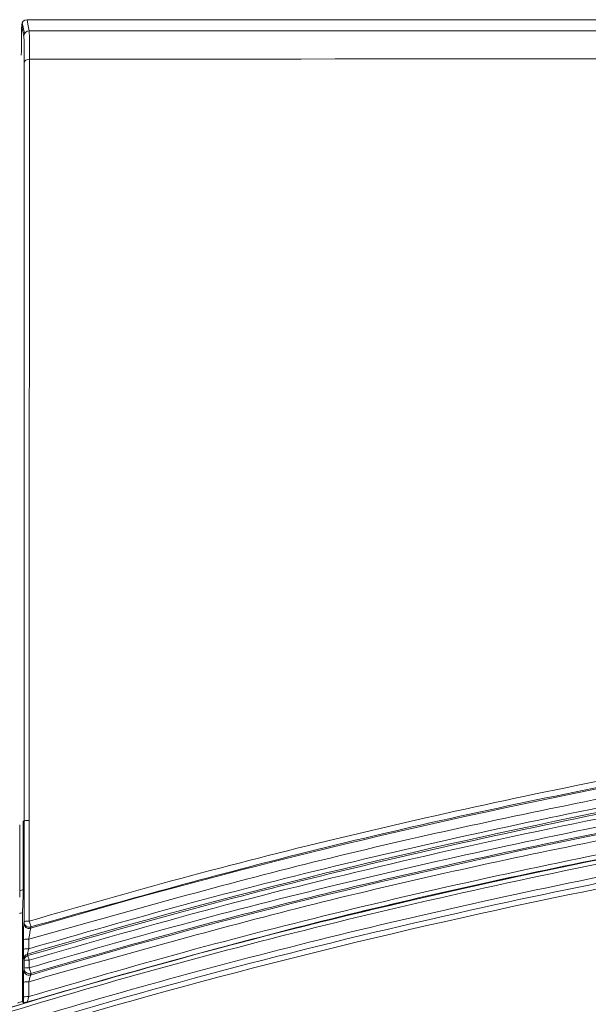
# Model space of a CAD drawing. Extents: x 4615668 to 9294084, y 16339 to 10688993.
# Tile 113 of 256: x 4720898.21 to 4720901, y 5342606.81 to 5342611.65. Entities that reach past the tile are written whole.
import ezdxf

# ---------------------------------------------------------------- set-up
doc = ezdxf.new("R2010")
doc.units = 0
doc.header["$MEASUREMENT"] = 0
doc.layers.add('WM_KLIM_urządzenia', color=3, linetype='Continuous', lineweight=13)
doc.layers.add('Wymiat 100', color=251, linetype='Continuous', lineweight=5)

# ---------------------------------------------------------------- blocks, each defined once
blk = doc.blocks.new('G$C189976BA')
at = {"layer": 'WM_KLIM_urządzenia', "linetype": 'Continuous'}
for p, q in [((20.1814, 83.3239), (20.1916, 83.2691)), ((63.1414, 83.3381), (20.2047, 83.3381)), ((20.19, 81.1257), (20.1902, 79.3823)), ((20.1862, 79.3818), (20.19, 79.3818)), ((20.1904, 78.8855), (20.1904, 79.3825)), ((20.1926, 78.8646), (20.1938, 78.8711)), ((20.1878, 78.796), (20.1878, 78.749)), ((20.1897, 78.6928), (20.1882, 78.7007)), ((20.1901, 78.6553), (20.1901, 78.6933)), ((20.1902, 78.7106), (20.1917, 78.7028)), ((20.1884, 78.6474), (20.1897, 78.6548)), ((20.1923, 78.6337), (20.1936, 78.641)), ((20.1878, 78.586), (20.1878, 78.5136))]:
    blk.add_line(p, q, dxfattribs=at)
at = {"layer": 'WM_KLIM_urządzenia', "linetype": 'Continuous', "extrusion": (0, 0, -1)}
blk.add_ellipse((20.2047, 83.3117), major_axis=(0.0048, -0.026), ratio=0.996064, start_param=1.768986, end_param=3.324723, dxfattribs=at)
at = {"layer": 'WM_KLIM_urządzenia', "linetype": 'Continuous'}
for centre, major_axis, ratio, start_param, end_param in [((20.2149, 83.2569), (0.0259, 0.0048), 0.996064, 1.387666, 2.943402), ((20.2172, 83.1273), (0.0263, 0), 0.596647, 1.571425, 3.119844), ((20.2163, 79.3817), (0.0263, 0), 0.146531, 1.58388, 3.123942), ((20.2163, 78.8848), (0.0263, 0), 0.130059, 1.584928, 3.12399), ((20.2163, 78.8848), (-0.0075, 0.0252), 0.023559, 3.228883, 4.841455), ((20.215, 78.8783), (0.0259, -0.0047), 0.995215, 3.321173, 5.181446), ((20.2163, 78.8848), (0.0259, -0.0047), 0.995216, 3.321181, 5.181352), ((20.2138, 78.796), (0.0263, 0), 0.124471, 1.584812, 3.124003), ((20.2137, 78.7484), (0.0263, 0), 0.122895, 1.584916, 3.124006), ((20.2145, 78.7006), (-0.0258, -0.0052), 0.996163, 4.802627, 6.08241), ((20.216, 78.6927), (-0.0258, -0.0052), 0.996163, 4.802652, 6.08241), ((20.216, 78.6927), (-0.0263, 0), 0.120525, 4.726917, 6.265604), ((20.216, 78.6927), (-0.0075, 0.0252), 0.020728, 4.832304, 6.1959), ((20.2147, 78.6474), (-0.0259, 0.0047), 0.995209, 0.179466, 2.041091), ((20.216, 78.6548), (-0.0263, 0), 0.119323, 4.726998, 6.265606), ((20.216, 78.6548), (-0.0259, 0.0047), 0.99521, 0.179476, 2.040985), ((20.216, 78.6548), (-0.0075, 0.0252), 0.020217, 3.228877, 4.831182), ((20.2137, 78.5859), (-0.0263, 0), 0.117754, 4.726864, 6.26561), ((20.2137, 78.5131), (-0.0263, 0), 0.115565, 4.727024, 6.265614)]:
    blk.add_ellipse(centre, major_axis=major_axis, ratio=ratio, start_param=start_param, end_param=end_param, dxfattribs=at)
for points in [[(20.1784, 83.3121), (20.1778, 83.2625), (20.1771, 83.2129), (20.1764, 83.1633)], [(20.1862, 79.0433), (20.1862, 79.1562), (20.1862, 79.269), (20.1862, 79.3818)], [(20.1862, 79.0433), (20.1804, 79.0418), (20.1745, 79.0402), (20.1687, 79.0386)], [(20.1862, 79.0433), (20.1851, 79.0057), (20.1839, 78.9681), (20.1827, 78.9305)], [(20.1827, 78.9305), (20.1774, 78.929), (20.1721, 78.9275), (20.1669, 78.926)], [(20.1887, 78.8783), (20.1891, 78.8805), (20.1895, 78.8827), (20.1899, 78.8849)], [(20.1874, 78.7485), (20.1874, 78.7643), (20.1874, 78.7802), (20.1874, 78.796)], [(20.2134, 78.7993), (20.2134, 78.7834), (20.2134, 78.7675), (20.2134, 78.7516)], [(20.1897, 78.6548), (20.1897, 78.6675), (20.1897, 78.6801), (20.1897, 78.6928)], [(20.2157, 78.6959), (20.2156, 78.6832), (20.2156, 78.6706), (20.2156, 78.6579)], [(20.1874, 78.5131), (20.1874, 78.5374), (20.1874, 78.5617), (20.1874, 78.586)], [(20.1827, 78.4913), (20.1745, 78.4888), (20.1663, 78.4863), (20.1581, 78.4839)]]:
    blk.add_open_spline(points, degree=3, dxfattribs=at)
for points, knots in [([(20.1886, 83.2573), (20.1883, 83.2588), (20.188, 83.2603), (20.1866, 83.268), (20.1855, 83.2741), (20.1824, 83.2908), (20.1804, 83.3014), (20.1784, 83.3121)], [0, 0, 0, 0, 0.083718, 0.083718, 0.418592, 0.418592, 1, 1, 1, 1]), ([(20.2047, 83.3381), (20.205, 83.3365), (20.2053, 83.335), (20.2067, 83.3274), (20.2078, 83.3213), (20.211, 83.3045), (20.2129, 83.2938), (20.2149, 83.2831)], [0, 0, 0, 0, 0.083474, 0.083474, 0.417369, 0.417369, 1, 1, 1, 1]), ([(20.2149, 83.2831), (21.9289, 83.2831), (23.6428, 83.2831), (28.3212, 83.2831), (31.2856, 83.2832), (35.7322, 83.2833), (37.2144, 83.2834), (39.6887, 83.2834), (40.6809, 83.2834), (41.673, 83.2834)], [0, 0, 0, 0, 0.239623, 0.239623, 0.654069, 0.654069, 0.861292, 0.861292, 1, 1, 1, 1]), ([(20.2149, 83.2831), (20.2153, 83.2792), (20.216, 83.2714), (20.2167, 83.2391), (20.2171, 83.1966), (20.2172, 83.1604), (20.2172, 83.143)], [0, 0, 0, 0, 0.264596, 0.523447, 0.770179, 1, 1, 1, 1]), ([(20.1909, 83.1276), (20.1909, 83.1568), (20.1908, 83.1826), (20.1903, 83.2232), (20.1899, 83.2387), (20.1892, 83.2525), (20.1889, 83.2557), (20.1886, 83.2573)], [0, 0, 0, 0, 0.400094, 0.400094, 0.800185, 0.800185, 1, 1, 1, 1]), ([(20.19, 79.3818), (20.19, 79.6153), (20.19, 80.0653), (20.19, 80.7102), (20.19, 81.4389), (20.1901, 82.1045), (20.1903, 82.6322), (20.1905, 82.8861), (20.1908, 83.0268), (20.1909, 83.094), (20.1909, 83.1276)], [0, 0, 0, 0, 0.17991, 0.346673, 0.500294, 0.750345, 0.87496, 0.937246, 0.968511, 1, 1, 1, 1]), ([(20.2172, 83.143), (20.2171, 83.0074), (20.2169, 82.8602), (20.2167, 82.562), (20.2166, 82.4096), (20.2163, 81.947), (20.2161, 81.631), (20.2158, 80.6772), (20.2158, 80.0324), (20.2159, 79.3856)], [0, 0, 0, 0, 0.125, 0.125, 0.25, 0.25, 0.5, 0.5, 1, 1, 1, 1]), ([(41.673, 83.1495), (38.097, 83.1499), (30.9451, 83.1508), (23.7932, 83.1456), (20.2172, 83.143)], [0, 0, 0, 0, 0.5, 1, 1, 1, 1]), ([(20.2159, 78.8883), (20.465, 78.96), (20.9674, 79.1046), (21.7339, 79.2984), (22.5175, 79.4776), (23.3185, 79.6402), (24.1369, 79.7867), (24.9727, 79.9169), (26.1531, 80.0749), (27.6909, 80.2282), (29.5974, 80.3418), (30.8846, 80.3525), (31.5356, 80.3579)], [0, 0, 0, 0, 0.067914, 0.136933, 0.207098, 0.278449, 0.351025, 0.424862, 0.499996, 0.662944, 0.829513, 1, 1, 1, 1]), ([(20.2225, 78.8532), (22.0525, 79.395), (23.9308, 79.7579), (27.7184, 80.2238), (29.6277, 80.326), (31.5356, 80.3208)], [0, 0, 0, 0, 0.5, 0.5, 1, 1, 1, 1]), ([(31.5356, 80.3262), (31.1895, 80.3252), (30.5217, 80.3231), (29.5573, 80.2951), (28.667, 80.253), (27.8511, 80.1988), (27.1096, 80.1365), (26.4424, 80.0694), (25.549, 79.9661), (24.4072, 79.8061), (22.9628, 79.5463), (21.5652, 79.2377), (20.6472, 78.979), (20.2237, 78.8597)], [0, 0, 0, 0, 0.090707, 0.174994, 0.252854, 0.324287, 0.389293, 0.447873, 0.50003, 0.625015, 0.750006, 0.884686, 1, 1, 1, 1]), ([(31.5357, 80.2681), (31.2082, 80.2672), (30.557, 80.2654), (29.5862, 80.2383), (28.6273, 80.1933), (27.6805, 80.1288), (26.7456, 80.0451), (25.6316, 79.9208), (24.3521, 79.7402), (22.9231, 79.48), (21.5453, 79.1746), (20.6532, 78.9232), (20.2134, 78.7993)], [0, 0, 0, 0, 0.085759, 0.170502, 0.254263, 0.33708, 0.418989, 0.50003, 0.630578, 0.757286, 0.880354, 1, 1, 1, 1]), ([(31.5229, 80.2074), (29.6147, 80.2069), (27.7037, 80.1077), (23.9146, 79.6403), (22.0368, 79.2719), (20.207, 78.7257)], [0, 0, 0, 0, 0.5, 0.5, 1, 1, 1, 1]), ([(20.2086, 78.7179), (20.4621, 78.7914), (20.9738, 78.9398), (21.7554, 79.1388), (22.5558, 79.3226), (23.3752, 79.4891), (24.213, 79.6385), (25.0688, 79.7705), (25.9423, 79.885), (26.8329, 79.982), (27.7401, 80.0613), (28.6637, 80.123), (29.6031, 80.1666), (30.558, 80.1938), (31.1996, 80.1972), (31.5229, 80.1989)], [0, 0, 0, 0, 0.069162, 0.139594, 0.211311, 0.284325, 0.358645, 0.434273, 0.511204, 0.589431, 0.668956, 0.749781, 0.831903, 0.915314, 1, 1, 1, 1]), ([(20.2134, 78.7516), (20.47, 78.8258), (20.9869, 78.9753), (21.7751, 79.175), (22.5793, 79.3586), (23.4002, 79.5244), (24.2374, 79.6727), (25.0912, 79.8036), (25.9614, 79.917), (26.8481, 80.0129), (27.7512, 80.0914), (28.6708, 80.1525), (29.6069, 80.1959), (30.5594, 80.2231), (31.2, 80.2266), (31.523, 80.2283)], [0, 0, 0, 0, 0.070029, 0.141054, 0.213121, 0.286275, 0.360557, 0.436008, 0.512668, 0.590574, 0.669761, 0.750266, 0.832119, 0.915354, 1, 1, 1, 1]), ([(31.5229, 80.1779), (31.1415, 80.1755), (30.3863, 80.1707), (29.2651, 80.1326), (28.1672, 80.0718), (27.0925, 79.986), (26.041, 79.876), (25.0126, 79.7414), (24.0075, 79.5824), (23.0256, 79.3991), (22.067, 79.1907), (21.131, 78.9601), (20.519, 78.7835), (20.2157, 78.6959)], [0, 0, 0, 0, 0.099969, 0.197957, 0.294014, 0.388195, 0.480554, 0.571152, 0.660051, 0.747315, 0.833014, 0.917217, 1, 1, 1, 1]), ([(20.2156, 78.6579), (20.4652, 78.7302), (20.9682, 78.8758), (21.7354, 79.0711), (22.519, 79.2514), (23.3195, 79.4149), (24.1367, 79.5622), (24.9706, 79.693), (26.1464, 79.8513), (27.6792, 80.0049), (29.5832, 80.1189), (30.8711, 80.1307), (31.5237, 80.1366)], [0, 0, 0, 0, 0.068118, 0.137282, 0.207534, 0.278915, 0.351463, 0.425217, 0.500213, 0.662448, 0.828946, 1, 1, 1, 1]), ([(20.2222, 78.6222), (22.0498, 79.1665), (23.9265, 79.5323), (27.7096, 80.0005), (29.6176, 80.1023), (31.5237, 80.0988)], [0, 0, 0, 0, 0.5, 0.5, 1, 1, 1, 1]), ([(31.5237, 80.1052), (31.1854, 80.1039), (30.4873, 80.1012), (29.4086, 80.0686), (28.2668, 80.0089), (27.0631, 79.914), (25.5429, 79.7499), (23.8821, 79.5015), (22.2592, 79.1701), (21.0904, 78.8805), (20.4643, 78.6993), (20.2235, 78.6297)], [0, 0, 0, 0, 0.088745, 0.18311, 0.283081, 0.388649, 0.499816, 0.68417, 0.828977, 0.934249, 1, 1, 1, 1]), ([(31.5237, 80.0675), (31.1951, 80.0663), (30.5424, 80.0639), (29.5702, 80.0362), (28.6117, 79.9907), (27.6671, 79.9259), (26.7362, 79.842), (25.6265, 79.7174), (24.3505, 79.5361), (22.9232, 79.2743), (21.5458, 78.9668), (20.6534, 78.7138), (20.2133, 78.589)], [0, 0, 0, 0, 0.086117, 0.17106, 0.254865, 0.337567, 0.419203, 0.499814, 0.630224, 0.75692, 0.880105, 1, 1, 1, 1]), ([(13.8823, 75.6144), (14.0724, 75.7351), (14.5091, 76.0123), (15.2704, 76.4503), (16.2839, 76.9797), (17.4123, 77.4927), (19.0649, 78.1433), (21.113, 78.7835), (23.3934, 79.2868), (25.5401, 79.6255), (27.5235, 79.8346), (29.5757, 79.957), (30.8937, 79.9705), (31.5336, 79.977)], [0, 0, 0, 0, 0.036654, 0.084178, 0.142909, 0.222707, 0.285779, 0.431913, 0.571404, 0.665552, 0.785522, 0.895854, 1, 1, 1, 1]), ([(13.8831, 75.6134), (15.5076, 76.6645), (17.2723, 77.4962), (21.3598, 78.9115), (23.707, 79.3971), (27.2654, 79.8132), (28.456, 79.8995), (30.2463, 79.9644), (30.8433, 79.9753), (31.4715, 79.9764), (31.5026, 79.9764), (31.5336, 79.9765)], [0, 0, 0, 0, 0.314945, 0.314945, 0.703518, 0.703518, 0.897805, 0.897805, 0.994948, 0.994948, 1, 1, 1, 1]), ([(31.5336, 79.9557), (31.1707, 79.9535), (30.4521, 79.9492), (29.385, 79.9148), (28.3397, 79.8601), (27.3161, 79.783), (26.3142, 79.6842), (25.3339, 79.5635), (24.3754, 79.4209), (23.4387, 79.2563), (22.5236, 79.07), (21.6302, 78.8618), (20.7586, 78.6317), (19.9088, 78.38), (19.0807, 78.1066), (18.2744, 77.8116), (17.4899, 77.4953), (16.7273, 77.1577), (15.9864, 76.7991), (15.2677, 76.4194), (14.5698, 76.0208), (14.1197, 75.7359), (13.8959, 75.5942)], [0, 0, 0, 0, 0.059088, 0.117022, 0.173828, 0.229534, 0.28417, 0.337767, 0.390356, 0.441973, 0.492652, 0.542431, 0.59135, 0.639449, 0.686769, 0.733353, 0.779249, 0.824501, 0.869156, 0.913259, 0.956858, 1, 1, 1, 1]), ([(31.533, 79.9794), (31.1635, 79.9772), (30.4175, 79.9728), (29.2893, 79.9355), (28.1433, 79.8724), (26.982, 79.7784), (25.7742, 79.6471), (24.4382, 79.4599), (23.0219, 79.204), (21.5789, 78.8818), (20.6603, 78.6194), (20.2069, 78.4899)], [0, 0, 0, 0, 0.096686, 0.195189, 0.295348, 0.397011, 0.500036, 0.613237, 0.750002, 0.876609, 1, 1, 1, 1]), ([(20.2133, 78.5161), (20.4693, 78.5907), (20.9851, 78.7411), (21.7719, 78.9418), (22.5751, 79.1265), (23.3954, 79.2932), (24.2326, 79.4424), (25.0867, 79.574), (25.9577, 79.6881), (26.8456, 79.7845), (27.7504, 79.8634), (28.6721, 79.9249), (29.6107, 79.9684), (30.5663, 79.9957), (31.2089, 79.999), (31.533, 80.0007)], [0, 0, 0, 0, 0.069828, 0.140682, 0.212611, 0.285658, 0.359867, 0.43528, 0.511936, 0.589873, 0.669128, 0.749736, 0.831729, 0.915141, 1, 1, 1, 1]), ([(13.9573, 75.563), (14.1596, 75.6907), (14.5662, 75.9473), (15.1946, 76.3088), (15.8401, 76.6549), (16.5038, 76.9837), (17.1853, 77.2956), (17.8847, 77.5903), (18.602, 77.8675), (19.3372, 78.1271), (20.0903, 78.3692), (20.8612, 78.5937), (21.6499, 78.8004), (22.7441, 79.0565), (24.1638, 79.3319), (25.9283, 79.5871), (27.7592, 79.7665), (29.6563, 79.8764), (30.9433, 79.8868), (31.5975, 79.8921)], [0, 0, 0, 0, 0.038972, 0.07832, 0.118078, 0.158281, 0.198965, 0.240162, 0.281908, 0.324234, 0.367177, 0.410766, 0.455034, 0.50001, 0.593842, 0.690557, 0.790363, 0.893452, 1, 1, 1, 1]), ([(31.5975, 79.8619), (31.2283, 79.8607), (30.4969, 79.8581), (29.411, 79.8243), (28.3475, 79.7688), (27.3069, 79.6899), (26.2898, 79.5884), (25.2967, 79.4646), (24.3281, 79.3189), (23.3845, 79.1514), (22.0321, 78.8736), (20.2435, 78.4139), (18.1054, 77.6781), (16.2661, 76.8586), (14.9151, 76.131), (14.2311, 75.7019), (13.9721, 75.5394)], [0, 0, 0, 0, 0.060206, 0.119248, 0.177128, 0.233845, 0.2894, 0.343796, 0.397035, 0.449121, 0.500059, 0.62217, 0.750013, 0.868347, 0.950148, 1, 1, 1, 1]), ([(10.7526, 72.9627), (11.4282, 73.6149), (12.1452, 74.2237), (13.6563, 75.3386), (14.4495, 75.8442), (16.9164, 77.2033), (18.6719, 77.9005), (22.2773, 78.9484), (24.1288, 79.2977), (27.8577, 79.7417), (29.7368, 79.8363), (31.6147, 79.8305)], [0, 0, 0, 0, 0.125, 0.125, 0.25, 0.25, 0.5, 0.5, 0.75, 0.75, 1, 1, 1, 1]), ([(20.1899, 78.8849), (20.19, 78.9678), (20.19, 79.1336), (20.19, 79.2991), (20.19, 79.3818)], [0, 0, 0, 0, 0.5, 1, 1, 1, 1]), ([(20.2159, 79.3856), (20.2159, 79.3028), (20.2159, 79.2199), (20.2159, 79.0542), (20.2159, 78.9712), (20.2159, 78.8883)], [0, 0, 0, 0, 0.500047, 0.500047, 1, 1, 1, 1]), ([(20.1687, 79.0059), (20.1687, 79.0646), (20.1687, 79.1233), (20.1687, 79.2423), (20.1687, 79.3026), (20.1687, 79.3629)], [0, 0, 0, 0, 0.492907, 0.492907, 1, 1, 1, 1]), ([(20.1687, 79.0059), (20.1687, 79.0646), (20.1687, 79.1233), (20.1687, 79.2423), (20.1687, 79.3026), (20.1687, 79.3629)], [0, 0, 0, 0, 0.492907, 0.492907, 1, 1, 1, 1]), ([(20.1827, 78.4913), (20.1827, 78.6044), (20.1827, 78.7174), (20.1827, 78.8637), (20.1827, 78.8971), (20.1827, 78.9305)], [0, 0, 0, 0, 0.77193, 0.77193, 1, 1, 1, 1]), ([(20.1874, 78.796), (20.1874, 78.8031), (20.1875, 78.8104), (20.1875, 78.8254), (20.1876, 78.8333), (20.1878, 78.8475), (20.1879, 78.8539), (20.1881, 78.8646), (20.1882, 78.8691), (20.1885, 78.8755), (20.1886, 78.8776), (20.1887, 78.8783)], [0, 0, 0, 0, 0.185077, 0.185077, 0.397224, 0.397224, 0.600901, 0.600901, 0.800312, 0.800312, 1, 1, 1, 1]), ([(20.2226, 78.8531), (20.2222, 78.8517), (20.2216, 78.8489), (20.2191, 78.8352), (20.2168, 78.8176), (20.2145, 78.8053), (20.2134, 78.7993)], [0, 0, 0, 0, 0.23197, 0.498599, 0.755523, 1, 1, 1, 1]), ([(20.2237, 78.8597), (20.2234, 78.858), (20.2231, 78.8564), (20.2227, 78.8542), (20.2226, 78.8537), (20.2225, 78.8532)], [0, 0, 0, 0, 0.770911, 0.770911, 1, 1, 1, 1]), ([(20.1882, 78.7007), (20.1881, 78.7011), (20.188, 78.7025), (20.1878, 78.7072), (20.1877, 78.7107), (20.1876, 78.7194), (20.1875, 78.7246), (20.1875, 78.736), (20.1874, 78.7422), (20.1874, 78.7485)], [0, 0, 0, 0, 0.226478, 0.226478, 0.479893, 0.479893, 0.740158, 0.740158, 1, 1, 1, 1]), ([(20.2134, 78.7515), (20.2126, 78.7485), (20.211, 78.7424), (20.2083, 78.7312), (20.2075, 78.7279), (20.207, 78.7257)], [0, 0, 0, 0, 0.251068, 0.504075, 1, 1, 1, 1]), ([(20.207, 78.7257), (20.2073, 78.7242), (20.2076, 78.7227), (20.2081, 78.7201), (20.2084, 78.719), (20.2086, 78.7179)], [0, 0, 0, 0, 0.575038, 0.575038, 1, 1, 1, 1]), ([(20.1874, 78.586), (20.1874, 78.5912), (20.1874, 78.5965), (20.1875, 78.6077), (20.1875, 78.6136), (20.1876, 78.6242), (20.1877, 78.6291), (20.1879, 78.6371), (20.188, 78.6405), (20.1882, 78.6453), (20.1883, 78.6469), (20.1884, 78.6474)], [0, 0, 0, 0, 0.181515, 0.181515, 0.394722, 0.394722, 0.599317, 0.599317, 0.799515, 0.799515, 1, 1, 1, 1]), ([(20.2222, 78.6222), (20.2219, 78.6213), (20.2213, 78.6195), (20.2183, 78.6082), (20.2153, 78.5966), (20.2133, 78.589)], [0, 0, 0, 0, 0.230439, 0.501668, 1, 1, 1, 1]), ([(20.2235, 78.6297), (20.2232, 78.628), (20.2229, 78.6263), (20.2225, 78.6238), (20.2223, 78.623), (20.2222, 78.6222)], [0, 0, 0, 0, 0.682932, 0.682932, 1, 1, 1, 1]), ([(20.2133, 78.589), (20.2133, 78.5716), (20.2133, 78.5542), (20.2133, 78.5299), (20.2133, 78.523), (20.2133, 78.5161)], [0, 0, 0, 0, 0.716378, 0.716378, 1, 1, 1, 1]), ([(20.1875, 78.4851), (20.1875, 78.4882), (20.1874, 78.4915), (20.1874, 78.5006), (20.1874, 78.5068), (20.1874, 78.5131)], [0, 0, 0, 0, 0.375975, 0.375975, 1, 1, 1, 1]), ([(20.2133, 78.5161), (20.2116, 78.5094), (20.2082, 78.496), (20.2073, 78.4919), (20.2069, 78.4899)], [0, 0, 0, 0, 0.503117, 1, 1, 1, 1]), ([(20.1875, 78.4851), (20.1866, 78.4863), (20.1857, 78.4874), (20.1841, 78.4894), (20.1834, 78.4904), (20.1827, 78.4913)], [0, 0, 0, 0, 0.550997, 0.550997, 1, 1, 1, 1]), ([(20.2069, 78.4899), (20.2013, 78.4884), (20.1911, 78.4856), (20.1886, 78.4853), (20.1875, 78.4851)], [0, 0, 0, 0, 0.540178, 1, 1, 1, 1])]:
    blk.add_open_spline(points, degree=3, knots=knots, dxfattribs=at)
blk = doc.blocks.new('G$CD8D7E6ED')
at = {"layer": 'WM_KLIM_urządzenia', "color": 7, "ltscale": 3, "xscale": 0.9960361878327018, "yscale": 0.9960361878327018, "zscale": 0.9960361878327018}
blk.add_blockref('G$C189976BA', (0, 305.7372), dxfattribs=at)

msp = doc.modelspace()

# ---------------------------------------------------------------- block references
at = {"layer": 'Wymiat 100', "color": 5, "lineweight": 0, "ltscale": 40}
msp.add_blockref('G$CD8D7E6ED', (4720878.1216, 5342222.9055), dxfattribs=at)

doc.saveas('drawing.dxf')
